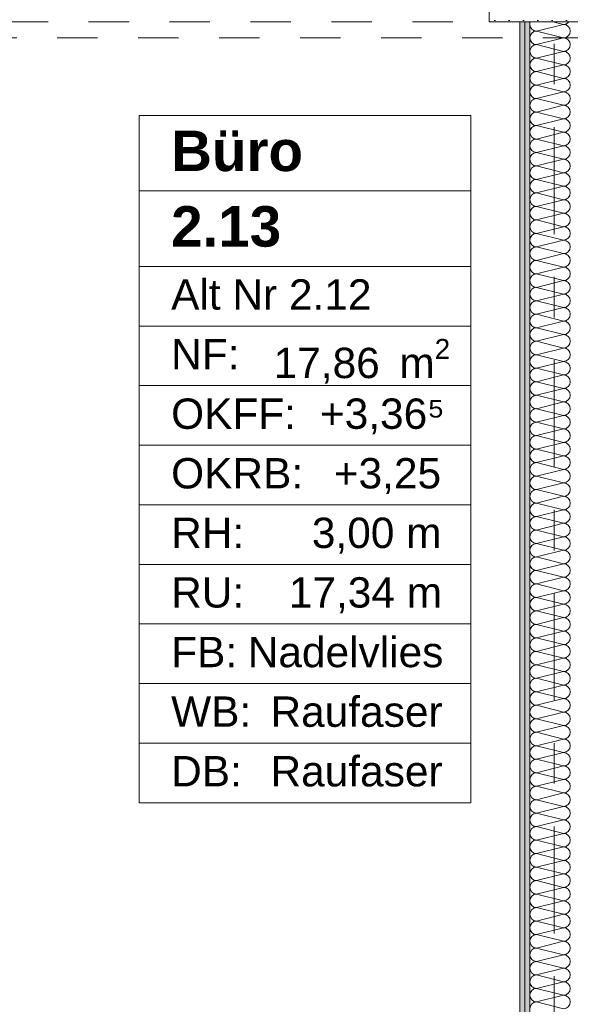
# Model space of a CAD drawing. Header units: metres. Extents: x -4 to 100, y -11 to 17.
# Tile 120 of 256: x 6.41 to 7.77, y 10.56 to 12.99. Entities that reach past the tile are written whole.
import ezdxf

# ---------------------------------------------------------------- set-up
doc = ezdxf.new("R2010")
doc.units = ezdxf.units.M
doc.header["$MEASUREMENT"] = 0
doc.linetypes.add('Strichlinie doppelt', pattern=[0.546806, 0.264583, -0.105833, 0.070556, -0.105833])
doc.linetypes.add('Untersicht', pattern=[0.1, 0.075, -0.025])
for name, color, linetype in [('152 - Bemaßung_ Beschriftung.Ausbau', 7, 'Continuous'), ('451 - Universal.Achsen Raster', 7, 'Continuous'), ('607 - Struktur.Stütze', 7, 'Continuous'), ('608 - Struktur.Träger', 7, 'Continuous'), ('650 - Abdeckung.Fußboden Aufbau', 7, 'Continuous'), ('Neubau_401 - Zone.Raum_ Raumbegrenzung_ Whg.', 7, 'Continuous'), ('Neubau_606 - Struktur.Wand Innen Ausbau', 7, 'Continuous'), ('Neubau_653 - Abdeckung.TB Verkofferung', 7, 'Continuous')]:
    doc.layers.add(name, color=color, linetype=linetype)
doc.styles.add('ERSTELLTER_STIL_1', font='txt')
doc.styles.add('ERSTELLTER_STIL_2', font='txt')
doc.dimstyles.new('ERSTELLTER_STIL__5', dxfattribs={"dimtxt": 0.1, "dimasz": 0.0532, "dimexe": 0.18, "dimexo": 0.0625, "dimgap": 0, "dimtad": 1, "dimtih": 1, "dimtoh": 1, "dimzin": 0, "dimdsep": 46, "dimtxsty": 'ERSTELLTER_STIL_2', "dimblk": 'ARROWHEAD_2', "dimblk1": 'ARROWHEAD_2', "dimblk2": 'ARROWHEAD_2', "dimcen": 0.09, "dimse1": 1, "dimse2": 1, "dimclrd": 7, "dimclre": 7, "dimclrt": 7, "dimazin": 0, "dimtfac": 1, "dimtdec": 4, "dimtmove": 0, "dimatfit": 3, "dimfxl": 1, "dimtolj": 1, "dimtzin": 0, "dimarcsym": 0})
pattern_1 = [(45, (0, 0), (-0.01767767, 0.01767767), [0, -0.025])]

# ---------------------------------------------------------------- blocks, each defined once
blk = doc.blocks.new('*X25')
at = {"layer": 'Neubau_606 - Struktur.Wand Innen Ausbau', "color": 7, "linetype": 'Continuous', "lineweight": 5}
for p, q in [((7.6867, 12.9667), (7.7533, 12.9833)), ((7.7267, 12.99), (7.7533, 12.9833)), ((7.6867, 12.9667), (7.7533, 12.95)), ((7.6867, 12.9333), (7.7533, 12.95)), ((7.6867, 12.9333), (7.7533, 12.9167)), ((7.6867, 12.9), (7.7533, 12.9167)), ((7.6867, 12.9), (7.7533, 12.8833)), ((7.6867, 12.8667), (7.7533, 12.8833)), ((7.6867, 12.8667), (7.7533, 12.85)), ((7.6867, 12.8333), (7.7533, 12.85)), ((7.6867, 12.8333), (7.7533, 12.8167)), ((7.6867, 12.8), (7.7533, 12.8167)), ((7.6867, 12.8), (7.7533, 12.7833)), ((7.6867, 12.7667), (7.7533, 12.7833)), ((7.6867, 12.7667), (7.7533, 12.75)), ((7.6867, 12.7333), (7.7533, 12.75)), ((7.6867, 12.7333), (7.7533, 12.7167)), ((7.6867, 12.7), (7.7533, 12.7167)), ((7.6867, 12.7), (7.7533, 12.6833)), ((7.6867, 12.6667), (7.7533, 12.6833)), ((7.6867, 12.6667), (7.7533, 12.65)), ((7.6867, 12.6333), (7.7533, 12.65)), ((7.6867, 12.6333), (7.7533, 12.6167)), ((7.6867, 12.6), (7.7533, 12.6167)), ((7.6867, 12.6), (7.7533, 12.5833)), ((7.6867, 12.5667), (7.7533, 12.5833)), ((7.6867, 12.5667), (7.7533, 12.55)), ((7.6867, 12.5333), (7.7533, 12.55)), ((7.6867, 12.5333), (7.7533, 12.5167)), ((7.6867, 12.5), (7.7533, 12.5167)), ((7.6867, 12.5), (7.7533, 12.4833)), ((7.6867, 12.4667), (7.7533, 12.4833)), ((7.6867, 12.4667), (7.7533, 12.45)), ((7.6867, 12.4333), (7.7533, 12.45)), ((7.6867, 12.4333), (7.7533, 12.4167)), ((7.6867, 12.4), (7.7533, 12.4167)), ((7.6867, 12.4), (7.7533, 12.3833)), ((7.6867, 12.3667), (7.7533, 12.3833)), ((7.6867, 12.3667), (7.7533, 12.35)), ((7.6867, 12.3333), (7.7533, 12.35)), ((7.6867, 12.3333), (7.7533, 12.3167)), ((7.6867, 12.3), (7.7533, 12.3167)), ((7.6867, 12.3), (7.7533, 12.2833)), ((7.6867, 12.2667), (7.7533, 12.2833)), ((7.6867, 12.2667), (7.7533, 12.25)), ((7.6867, 12.2333), (7.7533, 12.25)), ((7.6867, 12.2333), (7.7533, 12.2167)), ((7.6867, 12.2), (7.7533, 12.2167)), ((7.6867, 12.2), (7.7533, 12.1833)), ((7.6867, 12.1667), (7.7533, 12.1833)), ((7.6867, 12.1667), (7.7533, 12.15)), ((7.6867, 12.1333), (7.7533, 12.15)), ((7.6867, 12.1333), (7.7533, 12.1167)), ((7.6867, 12.1), (7.7533, 12.1167)), ((7.6867, 12.1), (7.7533, 12.0833)), ((7.6867, 12.0667), (7.7533, 12.0833)), ((7.6867, 12.0667), (7.7533, 12.05)), ((7.6867, 12.0333), (7.7533, 12.05)), ((7.6867, 12.0333), (7.7533, 12.0167)), ((7.6867, 12), (7.7533, 12.0167)), ((7.6867, 12), (7.7533, 11.9833)), ((7.6867, 11.9667), (7.7533, 11.9833)), ((7.6867, 11.9667), (7.7533, 11.95)), ((7.6867, 11.9333), (7.7533, 11.95)), ((7.6867, 11.9333), (7.7533, 11.9167)), ((7.6867, 11.9), (7.7533, 11.9167)), ((7.6867, 11.9), (7.7533, 11.8833)), ((7.6867, 11.8667), (7.7533, 11.8833)), ((7.6867, 11.8667), (7.7533, 11.85)), ((7.6867, 11.8333), (7.7533, 11.85)), ((7.6867, 11.8333), (7.7533, 11.8167)), ((7.6867, 11.8), (7.7533, 11.8167)), ((7.6867, 11.8), (7.7533, 11.7833)), ((7.6867, 11.7667), (7.7533, 11.7833)), ((7.6867, 11.7667), (7.7533, 11.75)), ((7.6867, 11.7333), (7.7533, 11.75)), ((7.6867, 11.7333), (7.7533, 11.7167)), ((7.6867, 11.7), (7.7533, 11.7167)), ((7.6867, 11.7), (7.7533, 11.6833)), ((7.6867, 11.6667), (7.7533, 11.6833)), ((7.6867, 11.6667), (7.7533, 11.65)), ((7.6867, 11.6333), (7.7533, 11.65)), ((7.6867, 11.6333), (7.7533, 11.6167)), ((7.6867, 11.6), (7.7533, 11.6167)), ((7.6867, 11.6), (7.7533, 11.5833)), ((7.6867, 11.5667), (7.7533, 11.5833)), ((7.6867, 11.5667), (7.7533, 11.55)), ((7.6867, 11.5333), (7.7533, 11.55)), ((7.6867, 11.5333), (7.7533, 11.5167)), ((7.6867, 11.5), (7.7533, 11.5167)), ((7.6867, 11.5), (7.7533, 11.4833)), ((7.6867, 11.4667), (7.7533, 11.4833)), ((7.6867, 11.4667), (7.7533, 11.45)), ((7.6867, 11.4333), (7.7533, 11.45)), ((7.6867, 11.4333), (7.7533, 11.4167)), ((7.6867, 11.4), (7.7533, 11.4167)), ((7.6867, 11.4), (7.7533, 11.3833)), ((7.6867, 11.3667), (7.7533, 11.3833)), ((7.6867, 11.3667), (7.7533, 11.35)), ((7.6867, 11.3333), (7.7533, 11.35)), ((7.6867, 11.3333), (7.7533, 11.3167)), ((7.6867, 11.3), (7.7533, 11.3167)), ((7.6867, 11.3), (7.7533, 11.2833)), ((7.6867, 11.2667), (7.7533, 11.2833)), ((7.6867, 11.2667), (7.7533, 11.25)), ((7.6867, 11.2333), (7.7533, 11.25)), ((7.6867, 11.2333), (7.7533, 11.2167)), ((7.6867, 11.2), (7.7533, 11.2167)), ((7.6867, 11.2), (7.7533, 11.1833)), ((7.6867, 11.1667), (7.7533, 11.1833)), ((7.6867, 11.1667), (7.7533, 11.15)), ((7.6867, 11.1333), (7.7533, 11.15)), ((7.6867, 11.1333), (7.7533, 11.1167)), ((7.6867, 11.1), (7.7533, 11.1167)), ((7.6867, 11.1), (7.7533, 11.0833)), ((7.6867, 11.0667), (7.7533, 11.0833)), ((7.6867, 11.0667), (7.7533, 11.05)), ((7.6867, 11.0333), (7.7533, 11.05)), ((7.6867, 11.0333), (7.7533, 11.0167)), ((7.6867, 11), (7.7533, 11.0167)), ((7.6867, 11), (7.7533, 10.9833)), ((7.6867, 10.9667), (7.7533, 10.9833)), ((7.6867, 10.9667), (7.7533, 10.95)), ((7.6867, 10.9333), (7.7533, 10.95)), ((7.6867, 10.9333), (7.7533, 10.9167)), ((7.6867, 10.9), (7.7533, 10.9167)), ((7.6867, 10.9), (7.7533, 10.8833)), ((7.6867, 10.8667), (7.7533, 10.8833)), ((7.6867, 10.8667), (7.7533, 10.85)), ((7.6867, 10.8333), (7.7533, 10.85)), ((7.6867, 10.8333), (7.7533, 10.8167)), ((7.6867, 10.8), (7.7533, 10.8167)), ((7.6867, 10.8), (7.7533, 10.7833)), ((7.6867, 10.7667), (7.7533, 10.7833)), ((7.6867, 10.7667), (7.7533, 10.75)), ((7.6867, 10.7333), (7.7533, 10.75)), ((7.6867, 10.7333), (7.7533, 10.7167)), ((7.6867, 10.7), (7.7533, 10.7167)), ((7.6867, 10.7), (7.7533, 10.6833)), ((7.6867, 10.6667), (7.7533, 10.6833)), ((7.6867, 10.6667), (7.7533, 10.65)), ((7.6867, 10.6333), (7.7533, 10.65)), ((7.6867, 10.6333), (7.7533, 10.6167)), ((7.6867, 10.6), (7.7533, 10.6167)), ((7.6867, 10.6), (7.7533, 10.5833)), ((7.6867, 10.5667), (7.7533, 10.5833)), ((7.6867, 10.5667), (7.7533, 10.55))]:
    blk.add_line(p, q, dxfattribs=at)
for centre, start, end in [((7.6867, 12.9833), 156.4883, 180), ((7.6867, 12.9833), 180, 270), ((7.7533, 13), 270, 323.0538), ((7.7533, 12.9667), 0, 90), ((7.6867, 12.95), 90, 180), ((7.6867, 12.95), 180, 270), ((7.7533, 12.9667), 270, 0), ((7.7533, 12.9333), 0, 90), ((7.6867, 12.9167), 90, 180), ((7.7533, 12.9333), 270, 0), ((7.6867, 12.9167), 180, 270), ((7.7533, 12.9), 0, 90), ((7.6867, 12.8833), 90, 180), ((7.6867, 12.8833), 180, 270), ((7.7533, 12.9), 270, 0), ((7.7533, 12.8667), 0, 90), ((7.6867, 12.85), 90, 180), ((7.7533, 12.8667), 270, 0), ((7.6867, 12.85), 180, 270), ((7.6867, 12.8167), 90, 180), ((7.7533, 12.8333), 0, 90), ((7.7533, 12.8333), 270, 0), ((7.6867, 12.8167), 180, 270), ((7.7533, 12.8), 0, 90), ((7.6867, 12.7833), 90, 180), ((7.6867, 12.7833), 180, 270), ((7.7533, 12.8), 270, 0), ((7.7533, 12.7667), 0, 90), ((7.6867, 12.75), 90, 180), ((7.7533, 12.7667), 270, 0), ((7.6867, 12.75), 180, 270), ((7.6867, 12.7167), 90, 180), ((7.7533, 12.7333), 0, 90), ((7.7533, 12.7333), 270, 0), ((7.6867, 12.7167), 180, 270), ((7.7533, 12.7), 0, 90), ((7.6867, 12.6833), 90, 180), ((7.6867, 12.6833), 180, 270), ((7.7533, 12.7), 270, 0), ((7.7533, 12.6667), 0, 90), ((7.6867, 12.65), 90, 180), ((7.7533, 12.6667), 270, 0), ((7.6867, 12.65), 180, 270), ((7.6867, 12.6167), 90, 180), ((7.7533, 12.6333), 0, 90), ((7.7533, 12.6333), 270, 0), ((7.6867, 12.6167), 180, 270), ((7.7533, 12.6), 0, 90), ((7.6867, 12.5833), 90, 180), ((7.7533, 12.6), 270, 0), ((7.6867, 12.5833), 180, 270), ((7.6867, 12.55), 90, 180), ((7.7533, 12.5667), 0, 90), ((7.7533, 12.5667), 270, 0), ((7.6867, 12.55), 180, 270), ((7.7533, 12.5333), 0, 90), ((7.6867, 12.5167), 90, 180), ((7.6867, 12.5167), 180, 270), ((7.7533, 12.5333), 270, 0), ((7.7533, 12.5), 0, 90), ((7.6867, 12.4833), 90, 180), ((7.7533, 12.5), 270, 0), ((7.6867, 12.4833), 180, 270), ((7.6867, 12.45), 90, 180), ((7.7533, 12.4667), 0, 90), ((7.7533, 12.4667), 270, 0), ((7.6867, 12.45), 180, 270), ((7.7533, 12.4333), 0, 90), ((7.6867, 12.4167), 90, 180), ((7.6867, 12.4167), 180, 270), ((7.7533, 12.4333), 270, 0), ((7.7533, 12.4), 0, 90), ((7.6867, 12.3833), 90, 180), ((7.7533, 12.4), 270, 0), ((7.6867, 12.3833), 180, 270), ((7.6867, 12.35), 90, 180), ((7.7533, 12.3667), 0, 90), ((7.7533, 12.3667), 270, 0), ((7.6867, 12.35), 180, 270), ((7.7533, 12.3333), 0, 90), ((7.6867, 12.3167), 90, 180), ((7.7533, 12.3333), 270, 0), ((7.6867, 12.3167), 180, 270), ((7.6867, 12.2833), 90, 180), ((7.7533, 12.3), 0, 90), ((7.7533, 12.3), 270, 0), ((7.6867, 12.2833), 180, 270), ((7.7533, 12.2667), 0, 90), ((7.6867, 12.25), 90, 180), ((7.6867, 12.25), 180, 270), ((7.7533, 12.2667), 270, 0), ((7.7533, 12.2333), 0, 90), ((7.6867, 12.2167), 90, 180), ((7.7533, 12.2333), 270, 0), ((7.6867, 12.2167), 180, 270), ((7.6867, 12.1833), 90, 180), ((7.7533, 12.2), 0, 90), ((7.7533, 12.2), 270, 0), ((7.6867, 12.1833), 180, 270), ((7.7533, 12.1667), 0, 90), ((7.6867, 12.15), 90, 180), ((7.6867, 12.15), 180, 270), ((7.7533, 12.1667), 270, 0), ((7.7533, 12.1333), 0, 90), ((7.6867, 12.1167), 90, 180), ((7.7533, 12.1333), 270, 0), ((7.6867, 12.1167), 180, 270), ((7.6867, 12.0833), 90, 180), ((7.7533, 12.1), 0, 90), ((7.7533, 12.1), 270, 0), ((7.6867, 12.0833), 180, 270), ((7.7533, 12.0667), 0, 90), ((7.6867, 12.05), 90, 180), ((7.6867, 12.05), 180, 270), ((7.7533, 12.0667), 270, 0), ((7.7533, 12.0333), 0, 90), ((7.6867, 12.0167), 90, 180), ((7.7533, 12.0333), 270, 0), ((7.6867, 12.0167), 180, 270), ((7.7533, 12), 0, 90), ((7.6867, 11.9833), 90, 180), ((7.6867, 11.9833), 180, 270), ((7.7533, 12), 270, 0), ((7.7533, 11.9667), 0, 90), ((7.6867, 11.95), 90, 180), ((7.7533, 11.9667), 270, 0), ((7.6867, 11.95), 180, 270), ((7.6867, 11.9167), 90, 180), ((7.7533, 11.9333), 0, 90), ((7.7533, 11.9333), 270, 0), ((7.6867, 11.9167), 180, 270), ((7.7533, 11.9), 0, 90), ((7.6867, 11.8833), 90, 180), ((7.6867, 11.8833), 180, 270), ((7.7533, 11.9), 270, 0), ((7.7533, 11.8667), 0, 90), ((7.6867, 11.85), 90, 180), ((7.7533, 11.8667), 270, 0), ((7.6867, 11.85), 180, 270), ((7.6867, 11.8167), 90, 180), ((7.7533, 11.8333), 0, 90), ((7.7533, 11.8333), 270, 0), ((7.6867, 11.8167), 180, 270), ((7.7533, 11.8), 0, 90), ((7.6867, 11.7833), 90, 180), ((7.6867, 11.7833), 180, 270), ((7.7533, 11.8), 270, 0), ((7.7533, 11.7667), 0, 90), ((7.6867, 11.75), 90, 180), ((7.7533, 11.7667), 270, 0), ((7.6867, 11.75), 180, 270), ((7.6867, 11.7167), 90, 180), ((7.7533, 11.7333), 0, 90), ((7.7533, 11.7333), 270, 0), ((7.6867, 11.7167), 180, 270), ((7.7533, 11.7), 0, 90), ((7.6867, 11.6833), 90, 180), ((7.7533, 11.7), 270, 0), ((7.6867, 11.6833), 180, 270), ((7.6867, 11.65), 90, 180), ((7.7533, 11.6667), 0, 90), ((7.7533, 11.6667), 270, 0), ((7.6867, 11.65), 180, 270), ((7.7533, 11.6333), 0, 90), ((7.6867, 11.6167), 90, 180), ((7.6867, 11.6167), 180, 270), ((7.7533, 11.6333), 270, 0), ((7.7533, 11.6), 0, 90), ((7.6867, 11.5833), 90, 180), ((7.7533, 11.6), 270, 0), ((7.6867, 11.5833), 180, 270), ((7.6867, 11.55), 90, 180), ((7.7533, 11.5667), 0, 90), ((7.7533, 11.5667), 270, 0), ((7.6867, 11.55), 180, 270), ((7.7533, 11.5333), 0, 90), ((7.6867, 11.5167), 90, 180), ((7.6867, 11.5167), 180, 270), ((7.7533, 11.5333), 270, 0), ((7.7533, 11.5), 0, 90), ((7.6867, 11.4833), 90, 180), ((7.7533, 11.5), 270, 0), ((7.6867, 11.4833), 180, 270), ((7.6867, 11.45), 90, 180), ((7.7533, 11.4667), 0, 90), ((7.7533, 11.4667), 270, 0), ((7.6867, 11.45), 180, 270), ((7.7533, 11.4333), 0, 90), ((7.6867, 11.4167), 90, 180), ((7.6867, 11.4167), 180, 270), ((7.7533, 11.4333), 270, 0), ((7.7533, 11.4), 0, 90), ((7.6867, 11.3833), 90, 180), ((7.7533, 11.4), 270, 0), ((7.6867, 11.3833), 180, 270), ((7.7533, 11.3667), 0, 90), ((7.6867, 11.35), 90, 180), ((7.6867, 11.35), 180, 270), ((7.7533, 11.3667), 270, 0), ((7.7533, 11.3333), 0, 90), ((7.6867, 11.3167), 90, 180), ((7.7533, 11.3333), 270, 0), ((7.6867, 11.3167), 180, 270), ((7.6867, 11.2833), 90, 180), ((7.7533, 11.3), 0, 90), ((7.7533, 11.3), 270, 0), ((7.6867, 11.2833), 180, 270), ((7.7533, 11.2667), 0, 90), ((7.6867, 11.25), 90, 180), ((7.6867, 11.25), 180, 270), ((7.7533, 11.2667), 270, 0), ((7.7533, 11.2333), 0, 90), ((7.6867, 11.2167), 90, 180), ((7.7533, 11.2333), 270, 0), ((7.6867, 11.2167), 180, 270), ((7.6867, 11.1833), 90, 180), ((7.7533, 11.2), 0, 90), ((7.7533, 11.2), 270, 0), ((7.6867, 11.1833), 180, 270), ((7.7533, 11.1667), 0, 90), ((7.6867, 11.15), 90, 180), ((7.6867, 11.15), 180, 270), ((7.7533, 11.1667), 270, 0), ((7.7533, 11.1333), 0, 90), ((7.6867, 11.1167), 90, 180), ((7.7533, 11.1333), 270, 0), ((7.6867, 11.1167), 180, 270), ((7.6867, 11.0833), 90, 180), ((7.7533, 11.1), 0, 90), ((7.7533, 11.1), 270, 0), ((7.6867, 11.0833), 180, 270), ((7.7533, 11.0667), 0, 90), ((7.6867, 11.05), 90, 180), ((7.7533, 11.0667), 270, 0), ((7.6867, 11.05), 180, 270), ((7.6867, 11.0167), 90, 180), ((7.7533, 11.0333), 0, 90), ((7.7533, 11.0333), 270, 0), ((7.6867, 11.0167), 180, 270), ((7.7533, 11), 0, 90), ((7.6867, 10.9833), 90, 180), ((7.6867, 10.9833), 180, 270), ((7.7533, 11), 270, 0), ((7.7533, 10.9667), 0, 90), ((7.6867, 10.95), 90, 180), ((7.7533, 10.9667), 270, 0), ((7.6867, 10.95), 180, 270), ((7.6867, 10.9167), 90, 180), ((7.7533, 10.9333), 0, 90), ((7.7533, 10.9333), 270, 0), ((7.6867, 10.9167), 180, 270), ((7.7533, 10.9), 0, 90), ((7.6867, 10.8833), 90, 180), ((7.6867, 10.8833), 180, 270), ((7.7533, 10.9), 270, 0), ((7.7533, 10.8667), 0, 90), ((7.6867, 10.85), 90, 180), ((7.7533, 10.8667), 270, 0), ((7.6867, 10.85), 180, 270), ((7.6867, 10.8167), 90, 180), ((7.7533, 10.8333), 0, 90), ((7.7533, 10.8333), 270, 0), ((7.6867, 10.8167), 180, 270), ((7.7533, 10.8), 0, 90), ((7.6867, 10.7833), 90, 180), ((7.6867, 10.7833), 180, 270), ((7.7533, 10.8), 270, 0), ((7.7533, 10.7667), 0, 90), ((7.6867, 10.75), 90, 180), ((7.7533, 10.7667), 270, 0), ((7.6867, 10.75), 180, 270), ((7.7533, 10.7333), 0, 90), ((7.6867, 10.7167), 90, 180), ((7.6867, 10.7167), 180, 270), ((7.7533, 10.7333), 270, 0), ((7.7533, 10.7), 0, 90), ((7.6867, 10.6833), 90, 180), ((7.7533, 10.7), 270, 0), ((7.6867, 10.6833), 180, 270), ((7.6867, 10.65), 90, 180), ((7.7533, 10.6667), 0, 90), ((7.7533, 10.6667), 270, 0), ((7.6867, 10.65), 180, 270), ((7.7533, 10.6333), 0, 90), ((7.6867, 10.6167), 90, 180), ((7.6867, 10.6167), 180, 270), ((7.7533, 10.6333), 270, 0), ((7.7533, 10.6), 0, 90), ((7.6867, 10.5833), 90, 180), ((7.7533, 10.6), 270, 0), ((7.6867, 10.5833), 180, 270), ((7.6867, 10.55), 90, 180), ((7.7533, 10.5667), 0, 90), ((7.7533, 10.5667), 270, 0)]:
    blk.add_arc(centre, 0.0167, start, end, dxfattribs=at)
blk = doc.blocks.new('*D320')
at = {"layer": '152 - Bemaßung_ Beschriftung.Ausbau', "color": 7, "linetype": 'Continuous', "lineweight": 5}
for p, q in [((4.2152, 15.39), (4.1748, 15.32)), ((4.195, 15.3025), (4.195, 15.4075)), ((7.6652, 15.39), (7.6248, 15.32)), ((7.645, 15.3025), (7.645, 15.4075)), ((4.045, 15.355), (4.195, 15.355)), ((4.195, 15.355), (7.645, 15.355)), ((7.645, 15.355), (7.795, 15.355))]:
    blk.add_line(p, q, dxfattribs=at)
at = {"layer": '152 - Bemaßung_ Beschriftung.Ausbau', "color": 7, "lineweight": 5, "char_height": 0.1, "attachment_point": 7, "style": 'ERSTELLTER_STIL_2'}
for s, insert in [('\\A1;{\\pql;\\fArial|b0|i0|c0|p38;3,45}', (5.7111, 15.375)), ('\\A1;{\\pql;\\fArial|b0|i0|c0|p38;15}', (7.473, 15.375))]:
    blk.add_mtext(s, dxfattribs=dict(at, insert=insert))
blk = doc.blocks.new('ARROWHEAD_2')
at = {"color": 0, "linetype": 'Continuous', "lineweight": 0}
for p, q in [((-0.378, -0.655), (0.378, 0.655)), ((0, 0), (-1, 0))]:
    blk.add_line(p, q, dxfattribs=at)
blk = doc.blocks.new('*D321')
at = {"layer": '152 - Bemaßung_ Beschriftung.Ausbau', "color": 7, "linetype": 'Continuous', "lineweight": 5}
for p, q in [((7.6652, 15.39), (7.6248, 15.32)), ((7.8152, 15.39), (7.7748, 15.32)), ((7.795, 15.3025), (7.795, 15.4075)), ((7.645, 15.355), (7.795, 15.355)), ((7.795, 15.355), (11.25, 15.355))]:
    blk.add_line(p, q, dxfattribs=at)

msp = doc.modelspace()

# ---------------------------------------------------------------- hatches: boundary and pattern name
at = {"layer": '607 - Struktur.Stütze', "linetype": 'Continuous', "lineweight": 0, "true_color": 0x000000}
h = msp.add_hatch(dxfattribs=at)
h.set_pattern_fill('Gips_0001', color=18, style=0, pattern_type=2)
h.set_pattern_definition(pattern_1)
h.paths.add_polyline_path([(7.57, 12.99), (7.89, 12.99), (7.89, 13.445), (7.88, 13.445), (7.88, 13), (7.58, 13), (7.58, 13.445), (7.57, 13.445)])
at = {"layer": 'Neubau_606 - Struktur.Wand Innen Ausbau', "linetype": 'Continuous', "lineweight": 0, "true_color": 0x000000}
h = msp.add_hatch(dxfattribs=at)
h.set_pattern_fill('Gips_0001', color=18, style=0, pattern_type=2)
h.set_pattern_definition(pattern_1)
h.paths.add_polyline_path([(7.645, 12.99), (7.645, 8.6), (7.6575, 8.6), (7.6575, 12.99)])
h = msp.add_hatch(dxfattribs=at)
h.set_pattern_fill('Gips_0001', color=18, style=0, pattern_type=2)
h.set_pattern_definition(pattern_1)
h.paths.add_polyline_path([(7.67, 12.99), (7.6575, 12.99), (7.6575, 8.6), (7.67, 8.6)])

# ---------------------------------------------------------------- linework, layer by layer
at = {"layer": '451 - Universal.Achsen Raster', "color": 160, "linetype": 'Strichlinie doppelt', "lineweight": 9, "true_color": 0x3232ff}
msp.add_line((7.73, -10.585), (7.73, 16.355), dxfattribs=at)
at = {"layer": '607 - Struktur.Stütze', "color": 7, "linetype": 'Continuous', "lineweight": 5, "flags": 128}
msp.add_lwpolyline([(7.57, 13.445), (7.57, 12.99), (7.89, 12.99), (7.89, 13.445)], dxfattribs=at)
at = {"layer": '608 - Struktur.Träger', "color": 7, "linetype": 'Untersicht', "lineweight": 13}
msp.add_line((0.38, 12.99), (11.48, 12.99), dxfattribs=at)
at = {"layer": '650 - Abdeckung.Fußboden Aufbau', "color": 7, "linetype": 'Continuous', "lineweight": 13, "flags": 128}
msp.add_lwpolyline([(7.57, 8.2275), (7.57, 8.51), (7.645, 8.51), (7.645, 12.99), (7.57, 12.99), (7.57, 13.445), (4.29, 13.445), (4.29, 12.99), (4.195, 12.99)], dxfattribs=at)
at = {"layer": 'Neubau_401 - Zone.Raum_ Raumbegrenzung_ Whg.', "color": 1, "linetype": 'Continuous', "lineweight": 9}
for p, q in [((7.5243, 12.7583), (6.7054, 12.7583)), ((6.7054, 12.7583), (6.7054, 11.0591)), ((6.7054, 12.7583), (7.5243, 12.7583)), ((6.7054, 12.5716), (6.7054, 12.7583)), ((7.5243, 11.0591), (7.5243, 12.7583)), ((7.5243, 12.7583), (7.5243, 12.5716)), ((7.5243, 12.5716), (6.7054, 12.5716)), ((6.7054, 12.5716), (7.5243, 12.5716)), ((6.7054, 12.385), (6.7054, 12.5716)), ((7.5243, 12.5716), (7.5243, 12.385)), ((7.5243, 12.385), (6.7054, 12.385)), ((6.7054, 12.385), (7.5243, 12.385)), ((6.7054, 12.2377), (6.7054, 12.385)), ((7.5243, 12.385), (7.5243, 12.2377)), ((7.5243, 12.2377), (6.7054, 12.2377)), ((6.7054, 12.2377), (7.5243, 12.2377)), ((6.7054, 12.0904), (6.7054, 12.2377)), ((7.5243, 12.2377), (7.5243, 12.0904)), ((7.5243, 12.0904), (6.7054, 12.0904)), ((6.7054, 12.0904), (7.5243, 12.0904)), ((6.7054, 11.9431), (6.7054, 12.0904)), ((7.5243, 12.0904), (7.5243, 11.9431)), ((7.5243, 11.9431), (6.7054, 11.9431)), ((6.7054, 11.9431), (7.5243, 11.9431)), ((6.7054, 11.7958), (6.7054, 11.9431)), ((7.5243, 11.9431), (7.5243, 11.7958)), ((7.5243, 11.7958), (6.7054, 11.7958)), ((6.7054, 11.7958), (7.5243, 11.7958)), ((6.7054, 11.6484), (6.7054, 11.7958)), ((7.5243, 11.7958), (7.5243, 11.6484)), ((7.5243, 11.6484), (6.7054, 11.6484)), ((6.7054, 11.6484), (7.5243, 11.6484)), ((6.7054, 11.5011), (6.7054, 11.6484)), ((7.5243, 11.6484), (7.5243, 11.5011)), ((7.5243, 11.5011), (6.7054, 11.5011)), ((6.7054, 11.5011), (7.5243, 11.5011)), ((6.7054, 11.3538), (6.7054, 11.5011)), ((7.5243, 11.5011), (7.5243, 11.3538)), ((7.5243, 11.3538), (6.7054, 11.3538)), ((6.7054, 11.3538), (7.5243, 11.3538)), ((6.7054, 11.2065), (6.7054, 11.3538)), ((7.5243, 11.3538), (7.5243, 11.2065)), ((7.5243, 11.2065), (6.7054, 11.2065)), ((6.7054, 11.2065), (7.5243, 11.2065)), ((6.7054, 11.0591), (6.7054, 11.2065)), ((7.5243, 11.2065), (7.5243, 11.0591)), ((6.7054, 11.0591), (7.5243, 11.0591)), ((7.5243, 11.0591), (6.7054, 11.0591))]:
    msp.add_line(p, q, dxfattribs=at)
at = {"layer": 'Neubau_606 - Struktur.Wand Innen Ausbau', "color": 1, "linetype": 'Continuous', "lineweight": 9}
msp.add_line((7.6575, 12.99), (7.6575, 8.6), dxfattribs=at)
at = {"layer": 'Neubau_606 - Struktur.Wand Innen Ausbau', "color": 1, "linetype": 'Continuous', "lineweight": 13}
msp.add_line((7.67, 12.99), (7.67, 8.6), dxfattribs=at)
at = {"layer": 'Neubau_606 - Struktur.Wand Innen Ausbau', "color": 1, "linetype": 'Continuous', "lineweight": 13, "flags": 128}
msp.add_lwpolyline([(7.645, 12.99), (7.645, 8.6)], dxfattribs=at)
at = {"layer": 'Neubau_653 - Abdeckung.TB Verkofferung', "color": 1, "linetype": 'Untersicht', "lineweight": 9}
msp.add_line((0.7025, 12.9505), (11.25, 12.9505), dxfattribs=at)

# ---------------------------------------------------------------- block references
at = {"layer": 'Neubau_606 - Struktur.Wand Innen Ausbau', "color": 1, "lineweight": 13}
msp.add_blockref('*X25', (0, 0), dxfattribs=at)

# ---------------------------------------------------------------- texts
at = {"layer": 'Neubau_401 - Zone.Raum_ Raumbegrenzung_ Whg.', "color": 7, "lineweight": 9, "attachment_point": 1}
for s, insert, char_height, style in [('\\A1;{\\pqj;\\pt0;\\fArial|b1|i0|c0|p38;}', (7.4457, 12.7435), 0.1, 'ERSTELLTER_STIL_1'), ('\\A1;{\\pqj;\\pt0;\\fArial|b1|i0|c0|p38;Büro}', (6.784, 12.7207), 0.1, 'ERSTELLTER_STIL_1'), ('\\A1;{\\pqj;\\pt0;\\fArial|b1|i0|c0|p38;}', (7.4457, 12.5569), 0.1, 'ERSTELLTER_STIL_1'), ('\\A1;{\\pql;\\pt0;\\fArial|b1|i0|c0|p38;2.13}', (6.784, 12.5341), 0.1, 'ERSTELLTER_STIL_1'), ('\\A1;{\\pqj;\\pt0;\\fArial|b0|i0|c0|p38;}', (7.4457, 12.3703), 0.075, 'ERSTELLTER_STIL_2'), ('\\A1;{\\pqj;\\pt0;\\fArial|b0|i0|c0|p38;Alt Nr 2.12}', (6.784, 12.3532), 0.075, 'ERSTELLTER_STIL_2'), ('\\A1;{\\pqj;\\pt0;\\fArial|b0|i0|c0|p38;NF: }', (6.784, 12.2058), 0.075, 'ERSTELLTER_STIL_2'), ('\\A1;{\\pql;\\pt0,0.05;\\fArial|b0|i0|c0|p38;17,86\\fArial|b0|i0|c0|p38;\\A1{\\H.66x;\\S^  ;}\\fArial|b0|i0|c0|p38; m\\fArial|b0|i0|c0|p38;\\A1{\\H.66x;\\S2^  ;}}', (7.0372, 12.2058), 0.075, 'ERSTELLTER_STIL_2'), ('\\A1;{\\pqj;\\pt0;\\fArial|b0|i0|c0|p38;+3,36⁵}', (7.1515, 12.0585), 0.075, 'ERSTELLTER_STIL_2'), ('\\A1;{\\pqj;\\pt0;\\fArial|b0|i0|c0|p38;OKFF: }', (6.784, 12.0585), 0.075, 'ERSTELLTER_STIL_2'), ('\\A1;{\\pqj;\\pt0;\\fArial|b0|i0|c0|p38;OKRB: }', (6.784, 11.9112), 0.075, 'ERSTELLTER_STIL_2'), ('\\A1;{\\pqj;\\pt0;\\fArial|b0|i0|c0|p38;+3,25}', (7.1858, 11.9112), 0.075, 'ERSTELLTER_STIL_2'), ('\\A1;{\\pqj;\\pt0;\\fArial|b0|i0|c0|p38;RH: }', (6.784, 11.7639), 0.075, 'ERSTELLTER_STIL_2'), ('\\A1;{\\pqj;\\pt0;\\fArial|b0|i0|c0|p38;3,00 m}', (7.1316, 11.7639), 0.075, 'ERSTELLTER_STIL_2'), ('\\A1;{\\pqj;\\pt0;\\fArial|b0|i0|c0|p38;RU: }', (6.784, 11.6166), 0.075, 'ERSTELLTER_STIL_2'), ('\\A1;{\\pqj;\\pt0;\\fArial|b0|i0|c0|p38;17,34 m}', (7.0747, 11.6166), 0.075, 'ERSTELLTER_STIL_2'), ('\\A1;{\\pqj;\\pt0;\\fArial|b0|i0|c0|p38;FB: }', (6.784, 11.4692), 0.075, 'ERSTELLTER_STIL_2'), ('\\A1;{\\pqj;\\pt0;\\fArial|b0|i0|c0|p38;Nadelvlies}', (6.9732, 11.4692), 0.075, 'ERSTELLTER_STIL_2'), ('\\A1;{\\pqj;\\pt0;\\fArial|b0|i0|c0|p38;WB: }', (6.784, 11.3219), 0.075, 'ERSTELLTER_STIL_2'), ('\\A1;{\\pqj;\\pt0;\\fArial|b0|i0|c0|p38;Raufaser}', (7.0295, 11.3219), 0.075, 'ERSTELLTER_STIL_2'), ('\\A1;{\\pqj;\\pt0;\\fArial|b0|i0|c0|p38;DB: }', (6.784, 11.1746), 0.075, 'ERSTELLTER_STIL_2'), ('\\A1;{\\pqj;\\pt0;\\fArial|b0|i0|c0|p38;Raufaser}', (7.0295, 11.1746), 0.075, 'ERSTELLTER_STIL_2')]:
    msp.add_mtext(s, dxfattribs=dict(at, insert=insert, char_height=char_height, style=style))

# ---------------------------------------------------------------- dimensions: what is measured, and where the dimension line sits
at = {"layer": '152 - Bemaßung_ Beschriftung.Ausbau', "color": 7, "linetype": 'Continuous', "lineweight": 5}
for base, p1, p2, picture, middle in [((7.645, 15.355), (4.195, 10.6087), (7.645, 10.75), '*D320', (5.841, 15.425)), ((7.795, 15.355), (7.645, 10.75), (7.795, 10.75), '*D321', (7.5492, 15.425))]:
    dim = msp.add_linear_dim(base=base, p1=p1, p2=p2, angle=0, dimstyle='ERSTELLTER_STIL__5', dxfattribs=at)
    dim.commit()
    dim.dimension.update_dxf_attribs({"geometry": picture, "text_midpoint": middle, "dimtype": 160})

doc.saveas('drawing.dxf')
